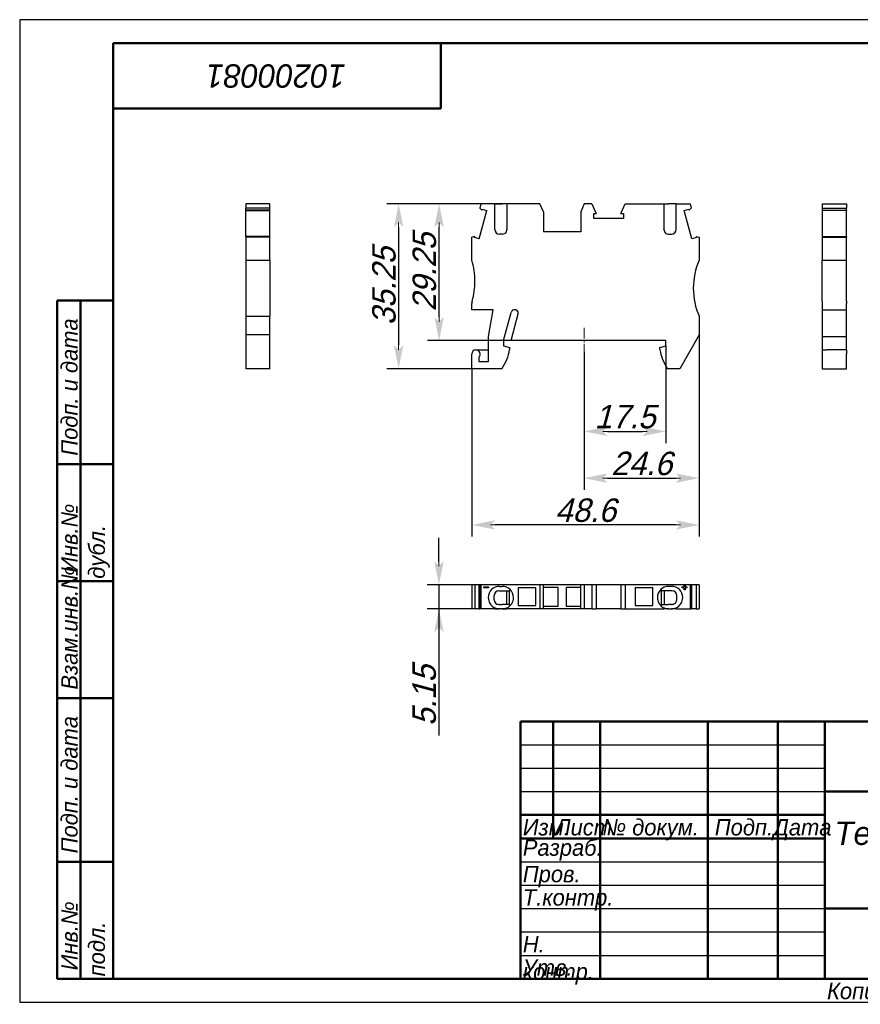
# Model space of a CAD drawing. Header units: millimetres. Extents: x 0 to 297, y 0 to 210.
# Tile 1 of 2: x 0 to 180, y 0 to 210. Entities that reach past the tile are written whole.
import ezdxf

# ---------------------------------------------------------------- set-up
doc = ezdxf.new("R2010")
doc.units = ezdxf.units.MM
doc.linetypes.add('CENTER2_per1_scale0.121435', pattern=[3.47, 2.313333, -0.385556, 0.385556, -0.385556])
doc.styles.add('TextStyle_1', font='T-FLEX Type A.TTF', dxfattribs={"oblique": 15, "height": 5})
doc.dimstyles.new('DIM_ST_1', dxfattribs={"dimtxt": 5, "dimasz": 5, "dimexe": 2.5, "dimexo": 0, "dimtad": 1, "dimrnd": 0.01, "dimdsep": 46, "dimtxsty": 'TextStyle_1', "dimblk": 'Arrow_3_C7_Status', "dimcen": 0.09, "dimclrd": 7, "dimclre": 7, "dimclrt": 7, "dimazin": 0, "dimtfac": 1, "dimtdec": 0, "dimtmove": 0, "dimatfit": 0, "dimldrblk": 'NONE', "dimfxl": 1, "dimtvp": 1, "dimtolj": 1, "dimarcsym": 0})
doc.dimstyles.new('DIM_ST_2', dxfattribs={"dimtxt": 5, "dimasz": 5, "dimexe": 2.5, "dimexo": 0, "dimtad": 1, "dimrnd": 0.01, "dimdsep": 46, "dimtxsty": 'TextStyle_1', "dimblk": 'Arrow_3_C7_Status', "dimcen": 0.09, "dimclrd": 7, "dimclre": 7, "dimclrt": 7, "dimazin": 0, "dimtfac": 1, "dimtdec": 0, "dimtmove": 0, "dimatfit": 0, "dimldrblk": 'NONE', "dimfxl": 1, "dimtvp": 1, "dimtolj": 1, "dimarcsym": 0})

# ---------------------------------------------------------------- blocks, each defined once
blk = doc.blocks.new('Arrow_3_C7_Status')
at = {"color": 7, "linetype": 'Continuous', "lineweight": 0}
blk.add_line((-1, 0), (-0.8, 0), dxfattribs=at)
at = {"color": 7}
blk.add_solid([(-1, -0.2), (0, 0), (-0.8, 0), (-1, 0.2)], dxfattribs=at)
blk = doc.blocks.new('*D5')
at = {"color": 7, "lineweight": -2}
for p, q in [((145.18, 142.6), (145.18, 99.5)), ((96.58, 135.4), (96.58, 99.5)), ((140.18, 102), (101.58, 102))]:
    blk.add_line(p, q, dxfattribs=at)
at = {"layer": 'Defpoints', "color": 0}
for p in [(145.18, 142.6), (96.58, 135.4), (96.58, 102)]:
    blk.add_point(p, dxfattribs=at)
at = {"color": 7, "lineweight": -2, "xscale": 5, "yscale": 5, "zscale": 5, "rotation": 180}
blk.add_blockref('Arrow_3_C7_Status', (96.58, 102), dxfattribs=at)
at = {"color": 7, "lineweight": -2, "xscale": 5, "yscale": 5, "zscale": 5}
blk.add_blockref('Arrow_3_C7_Status', (145.18, 102), dxfattribs=at)
at = {"color": 7, "insert": (120.88, 105.12), "char_height": 5, "attachment_point": 5, "style": 'TextStyle_1'}
blk.add_mtext('\\A1;48.6{\\H0.5x;\\S^ ;}', dxfattribs=at)
blk = doc.blocks.new('_None')
blk = doc.blocks.new('*D6')
at = {"color": 7, "lineweight": -2}
for p, q in [((145.18, 142.6), (145.18, 109.5)), ((120.58, 139.03), (120.58, 109.5)), ((125.58, 112), (140.18, 112))]:
    blk.add_line(p, q, dxfattribs=at)
at = {"layer": 'Defpoints', "color": 0}
for p in [(145.18, 142.6), (120.58, 139.03), (145.18, 112)]:
    blk.add_point(p, dxfattribs=at)
at = {"color": 7, "lineweight": -2, "xscale": 5, "yscale": 5, "zscale": 5, "rotation": 180}
blk.add_blockref('Arrow_3_C7_Status', (120.58, 112), dxfattribs=at)
at = {"color": 7, "lineweight": -2, "xscale": 5, "yscale": 5, "zscale": 5}
blk.add_blockref('Arrow_3_C7_Status', (145.18, 112), dxfattribs=at)
at = {"color": 7, "insert": (132.88, 115.12), "char_height": 5, "attachment_point": 5, "style": 'TextStyle_1'}
blk.add_mtext('\\A1;24.6{\\H0.5x;\\S^ ;}', dxfattribs=at)
blk = doc.blocks.new('*D7')
at = {"color": 7, "lineweight": -2}
for p, q in [((104.11, 170.65), (87.11, 170.65)), ((89.61, 146.4), (89.61, 165.65)), ((104.98, 141.4), (87.11, 141.4))]:
    blk.add_line(p, q, dxfattribs=at)
at = {"layer": 'Defpoints', "color": 0}
for p in [(89.61, 170.65), (104.11, 170.65), (104.98, 141.4)]:
    blk.add_point(p, dxfattribs=at)
at = {"color": 7, "lineweight": -2, "xscale": 5, "yscale": 5, "zscale": 5}
for p, rotation in [((89.61, 170.65), 89.99999999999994), ((89.61, 141.4), 269.9999999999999)]:
    blk.add_blockref('Arrow_3_C7_Status', p, dxfattribs=dict(at, rotation=rotation))
at = {"color": 7, "insert": (86.49, 156.03), "char_height": 5, "attachment_point": 5, "rotation": 90, "style": 'TextStyle_1'}
blk.add_mtext('\\A1;29.25{\\H0.5x;\\S^ ;}', dxfattribs=at)
blk = doc.blocks.new('*D8')
at = {"color": 7, "lineweight": -2}
for p, q in [((104.11, 170.65), (78.47, 170.65)), ((80.97, 165.65), (80.97, 140.4)), ((96.58, 135.4), (78.47, 135.4))]:
    blk.add_line(p, q, dxfattribs=at)
at = {"layer": 'Defpoints', "color": 0}
for p in [(104.11, 170.65), (80.97, 135.4), (96.58, 135.4)]:
    blk.add_point(p, dxfattribs=at)
at = {"color": 7, "lineweight": -2, "xscale": 5, "yscale": 5, "zscale": 5}
for p, rotation in [((80.97, 170.65), 89.99999999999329), ((80.97, 135.4), 269.9999999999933)]:
    blk.add_blockref('Arrow_3_C7_Status', p, dxfattribs=dict(at, rotation=rotation))
at = {"color": 7, "insert": (77.85, 153.03), "char_height": 5, "attachment_point": 5, "rotation": 90, "style": 'TextStyle_1'}
blk.add_mtext('\\A1;35.25{\\H0.5x;\\S^ ;}', dxfattribs=at)
blk = doc.blocks.new('*D9')
at = {"color": 7, "lineweight": -2}
for p, q in [((120.58, 139.03), (120.58, 119.5)), ((138.08, 140.3), (138.08, 119.5)), ((125.58, 122), (133.08, 122))]:
    blk.add_line(p, q, dxfattribs=at)
at = {"layer": 'Defpoints', "color": 0}
for p in [(120.58, 139.03), (138.08, 140.3), (138.08, 122)]:
    blk.add_point(p, dxfattribs=at)
at = {"color": 7, "lineweight": -2, "xscale": 5, "yscale": 5, "zscale": 5, "rotation": 180}
blk.add_blockref('Arrow_3_C7_Status', (120.58, 122), dxfattribs=at)
at = {"color": 7, "lineweight": -2, "xscale": 5, "yscale": 5, "zscale": 5}
blk.add_blockref('Arrow_3_C7_Status', (138.08, 122), dxfattribs=at)
at = {"color": 7, "insert": (129.33, 125.12), "char_height": 5, "attachment_point": 5, "style": 'TextStyle_1'}
blk.add_mtext('\\A1;17.5{\\H0.5x;\\S^ ;}', dxfattribs=at)
blk = doc.blocks.new('*D10')
at = {"color": 7, "lineweight": -2}
for p, q in [((89.58, 94.22), (89.58, 99.22)), ((104.86, 89.22), (87.08, 89.22)), ((89.58, 89.22), (89.58, 84.07)), ((104.11, 84.07), (87.08, 84.07)), ((89.58, 84.07), (89.58, 56.97)), ((89.58, 79.07), (89.58, 74.07))]:
    blk.add_line(p, q, dxfattribs=at)
at = {"layer": 'Defpoints', "color": 0}
for p in [(104.86, 89.22), (89.58, 84.07), (104.11, 84.07)]:
    blk.add_point(p, dxfattribs=at)
at = {"color": 7, "lineweight": -2, "xscale": 5, "yscale": 5, "zscale": 5}
for p, rotation in [((89.58, 89.22), 269.9999999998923), ((89.58, 84.07), 89.99999999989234)]:
    blk.add_blockref('Arrow_3_C7_Status', p, dxfattribs=dict(at, rotation=rotation))
at = {"color": 7, "insert": (86.46, 65.52), "char_height": 5, "attachment_point": 5, "rotation": 90, "style": 'TextStyle_1'}
blk.add_mtext('\\A1;5.15{\\H0.5x;\\S^ ;}', dxfattribs=at)
blk = doc.blocks.new('_FR1Страница_1')
at = {"color": 7, "linetype": 'Continuous', "lineweight": 25}
for p, q in [((0, 210), (0, 0)), ((297, 210), (0, 210)), ((107, 55), (172, 55)), ((107, 50), (172, 50)), ((107, 45), (172, 45)), ((107, 30), (172, 30)), ((107, 25), (172, 25)), ((107, 20), (172, 20)), ((107, 15), (172, 15)), ((107, 10), (172, 10)), ((0, 0), (297, 0))]:
    blk.add_line(p, q, dxfattribs=at)
at = {"color": 7, "linetype": 'Continuous', "lineweight": 50}
for p, q in [((20, 5), (20, 205)), ((20, 205), (292, 205)), ((90, 191), (90, 205)), ((20, 191), (90, 191)), ((8, 5), (8, 150)), ((8, 150), (20, 150)), ((13, 150), (13, 5)), ((8, 115), (20, 115)), ((8, 90), (20, 90)), ((20, 65), (8, 65)), ((107, 5), (107, 60)), ((107, 60), (292, 60)), ((114, 60), (114, 35)), ((124, 60), (124, 5)), ((147, 60), (147, 5)), ((162, 60), (162, 5)), ((172, 60), (172, 5)), ((172, 45), (292, 45)), ((107, 40), (172, 40)), ((107, 35), (172, 35)), ((8, 30), (20, 30)), ((172, 20), (292, 20)), ((20, 5), (8, 5)), ((292, 5), (20, 5))]:
    blk.add_line(p, q, dxfattribs=at)
at = {"color": 7}
for s, insert, char_height, width, attachment_point, rotation in [('\\pl0.5;{\\fT-FLEX Type A|b0|i1;\\l\\C250;10200081 \\P}', (55, 198), 5, 72.5, 5, 180), ('\\pl0.5;{\\fT-FLEX Type A|b0|i1;\\l\\C250; Подп. и дата\\P}', (8.875, 115), 3.5, 36.75, 1, 90), ('\\pl0.5;{\\fT-FLEX Type A|b0|i1;\\l\\C250;\\P}', (16.5, 132.5), 3.5, 36.75, 5, 90), ('\\pl0.5;{\\fT-FLEX Type A|b0|i1;\\l\\C250; Инв.№ дубл.\\P}', (8.875, 90), 3.5, 26.75, 1, 90), ('\\pl0.5;{\\fT-FLEX Type A|b0|i1;\\l\\C250;\\P}', (16.5, 102.5), 3.5, 26.75, 5, 90), ('\\pl0.5;{\\fT-FLEX Type A|b0|i1;\\l\\C250; Взам.инв.№\\P}', (8.875, 65), 3.5, 26.75, 1, 90), ('\\pl0.5;{\\fT-FLEX Type A|b0|i1;\\l\\C250;\\P}', (16.5, 77.5), 3.5, 26.75, 5, 90), ('\\pl0.5;{\\fT-FLEX Type A|b0|i1;\\l\\C250; Подп. и дата\\P}', (8.875, 30), 3.5, 36.75, 1, 90), ('\\pl0.5;{\\fT-FLEX Type A|b0|i1;\\l\\C250;\\P}', (16.5, 47.5), 3.5, 36.75, 5, 90), ('\\pl0.5;{\\fT-FLEX Type A|b0|i1;\\l\\C250; Инв.№ подл.\\P}', (8.875, 5), 3.5, 26.75, 1, 90), ('\\pl0.5;{\\fT-FLEX Type A|b0|i1;\\l\\C250;\\H0.857143x;\\P}', (16.5, 17.5), 3.5, 26.75, 5, 90)]:
    blk.add_mtext(s, dxfattribs=dict(at, insert=insert, char_height=char_height, width=width, attachment_point=attachment_point, rotation=rotation))
at = {"color": 7, "char_height": 3.5}
for s, insert, width, attachment_point in [('{\\fT-FLEX Type A|b0|i1;\\l\\C250;\\P}', (110.5, 59.125), 8.75, 2), ('{\\fT-FLEX Type A|b0|i1;\\l\\C250;\\P}', (114, 59.125), 11.75, 1), ('{\\fT-FLEX Type A|b0|i1;\\l\\C250; \\P}', (124, 59.125), 24.75, 1), ('{\\fT-FLEX Type A|b0|i1;\\l\\C250;\\P}', (162, 59.125), 11.75, 1), ('{\\fT-FLEX Type A|b0|i1;\\l\\C250;\\fT-FLEX Type A|b0|i0;\\P}', (110.5, 54.125), 8.75, 2), ('{\\fT-FLEX Type A|b0|i1;\\l\\C250;\\P}', (114, 54.125), 11.75, 1), ('{\\fT-FLEX Type A|b0|i1;\\l\\C250; \\P}', (124, 54.125), 24.75, 1), ('{\\fT-FLEX Type A|b0|i1;\\l\\C250;\\P}', (162, 54.125), 11.75, 1), ('{\\fT-FLEX Type A|b0|i1;\\l\\C250;\\P}', (110.5, 49.125), 8.75, 2), ('{\\fT-FLEX Type A|b0|i1;\\l\\C250;\\P}', (114, 49.125), 11.75, 1), ('{\\fT-FLEX Type A|b0|i1;\\l\\C250; \\P}', (124, 49.125), 24.75, 1), ('{\\fT-FLEX Type A|b0|i1;\\l\\C250;\\P}', (162, 49.125), 11.75, 1), ('{\\fT-FLEX Type A|b0|i1;\\l\\C250; \\P}', (110.5, 44.125), 8.75, 2), ('{\\fT-FLEX Type A|b0|i1;\\l\\C250;\\P}', (114, 44.125), 11.75, 1), ('{\\fT-FLEX Type A|b0|i1;\\l\\C250; \\P}', (124, 44.125), 24.75, 1), ('{\\fT-FLEX Type A|b0|i1;\\l\\C250;\\P}', (162, 44.125), 11.75, 1), ('\\pl0.5;{\\fT-FLEX Type A|b0|i1;\\l\\C250;Изм.\\H0.857143x;\\P}', (107, 39.125), 8.75, 1), ('\\pl0.5;{\\fT-FLEX Type A|b0|i1;\\l\\C250;Лист\\fT-FLEX Type A|b0|i0;\\H0.857143x;\\P}', (114, 39.125), 11.75, 1), ('\\pl0.5;{\\fT-FLEX Type A|b0|i1;\\l\\C250;№ докум.\\P}', (124, 39.125), 24.75, 1), ('\\pl0.5;{\\fT-FLEX Type A|b0|i1;\\l\\C250;Подп.\\P}', (154.5, 39.125), 16.75, 2), ('\\pl0.5;{\\fT-FLEX Type A|b0|i1;\\l\\C250;Дата\\fT-FLEX Type A|b0|i0;\\H0.857143x;\\P}', (167, 39.125), 11.75, 2), ('\\pl0.5;{\\fT-FLEX Type A|b0|i1;\\l\\C250;Разраб.\\P}', (107, 32.5), 18.75, 4), ('\\pl0.5;{\\fT-FLEX Type A|b0|i1;\\l\\C250;\\P}', (124, 34.125), 24.75, 1), ('\\pl0.5;{\\fT-FLEX Type A|b0|i1;\\l\\C250;\\H0.857143x;\\P}', (162, 34.125), 11.75, 1), ('\\pl0.5;{\\fT-FLEX Type A|b0|i1;\\l\\C250;Пров.\\P}', (107, 29.125), 18.75, 1), ('\\pl0.5;{\\fT-FLEX Type A|b0|i1;\\l\\C250;\\P}', (124, 29.125), 24.75, 1), ('\\pl0.5;{\\fT-FLEX Type A|b0|i1;\\l\\C250;\\P}', (162, 29.125), 11.75, 1), ('\\pl0.5;{\\fT-FLEX Type A|b0|i1;\\l\\C250;Т.контр.\\P}', (107, 24.125), 18.75, 1), ('\\pl0.5;{\\fT-FLEX Type A|b0|i1;\\l\\C250;\\P}', (124, 24.125), 24.75, 1), ('\\pl0.5;{\\fT-FLEX Type A|b0|i1;\\l\\C250;\\H0.857143x;\\P}', (162, 24.125), 11.75, 1), ('\\pl0.5;{\\fT-FLEX Type A|b0|i1;\\l\\C250;\\P}', (107, 19.125), 18.75, 1), ('\\pl0.5;{\\fT-FLEX Type A|b0|i1;\\l\\C250;\\P}', (124, 19.125), 24.75, 1), ('\\pl0.5;{\\fT-FLEX Type A|b0|i1;\\l\\C250;\\P}', (162, 19.125), 11.75, 1), ('\\pl0.5;{\\fT-FLEX Type A|b0|i1;\\l\\C250;Н. контр.\\P}', (107, 14.125), 18.75, 1), ('\\pl0.5;{\\fT-FLEX Type A|b0|i1;\\l\\C250;\\P}', (124, 14.125), 24.75, 1), ('\\pl0.5;{\\fT-FLEX Type A|b0|i1;\\l\\C250;\\H0.857143x;\\P}', (162, 14.125), 11.75, 1), ('\\pl0.5;{\\fT-FLEX Type A|b0|i1;\\l\\C250;Утв.\\P}', (107, 9.125), 18.75, 1), ('\\pl0.5;{\\fT-FLEX Type A|b0|i1;\\l\\C250;\\P}', (124, 9.125), 24.75, 1), ('\\pl0.5;{\\fT-FLEX Type A|b0|i1;\\l\\C250;\\H0.857143x;\\P}', (162, 9.125), 11.75, 1), ('\\pl0.5;{\\fT-FLEX Type A|b0|i1;\\l\\C250;Копировал\\P}', (172, 4.125), 23.566, 1)]:
    blk.add_mtext(s, dxfattribs=dict(at, insert=insert, width=width, attachment_point=attachment_point))
at = {"color": 7, "insert": (207, 32.5), "char_height": 5, "width": 72.5, "attachment_point": 5, "line_spacing_factor": 0.69}
blk.add_mtext('\\pl0.5;{\\fT-FLEX Type A|b0|i1;\\l\\C250;Технический чертеж КНЗ 2,5-2-Д/П-Л\\P}', dxfattribs=at)
blk = doc.blocks.new('Страница_1')
at = {"color": 7, "linetype": 'Continuous', "lineweight": 30}
for p, q in [((48.31, 170.651), (48.31, 169.688)), ((53.46, 170.651), (48.31, 170.651)), ((53.46, 169.688), (53.46, 170.651)), ((98.544, 170.651), (98.286, 169.688)), ((101.509, 170.651), (98.544, 170.651)), ((101.509, 165.151), (101.509, 170.651)), ((101.538, 170.651), (102.509, 170.651)), ((102.509, 170.651), (103.109, 170.651)), ((104.08, 170.651), (103.109, 170.651)), ((111.166, 170.651), (104.109, 170.651)), ((104.109, 170.651), (104.109, 165.151)), ((111.884, 168.951), (111.166, 170.651)), ((120.603, 170.651), (119.884, 168.951)), ((122.275, 170.651), (120.603, 170.651)), ((122.275, 170.651), (123.2, 168.546)), ((128.469, 168.546), (129.394, 170.651)), ((129.394, 170.651), (137.659, 170.651)), ((137.659, 170.651), (137.659, 165.151)), ((137.688, 170.651), (138.659, 170.651)), ((139.259, 170.651), (138.659, 170.651)), ((140.23, 170.651), (139.259, 170.651)), ((140.259, 170.651), (143.224, 170.651)), ((140.259, 165.151), (140.259, 170.651)), ((143.224, 170.651), (143.482, 169.688)), ((171.489, 170.651), (171.489, 169.688)), ((171.489, 170.651), (176.639, 170.651)), ((176.639, 170.651), (176.639, 169.688)), ((48.31, 169.255), (48.31, 169.688)), ((53.46, 169.688), (48.31, 169.688)), ((53.46, 169.255), (48.31, 169.255)), ((48.31, 169.241), (48.31, 169.251)), ((48.31, 163.676), (48.31, 169.241)), ((48.31, 169.241), (53.46, 169.241)), ((53.46, 169.255), (53.46, 169.688)), ((53.46, 169.241), (53.46, 169.251)), ((53.46, 163.676), (53.46, 169.241)), ((98.186, 163.132), (99.823, 169.241)), ((98.719, 169.255), (98.286, 169.688)), ((98.719, 169.255), (98.79, 169.518)), ((98.79, 169.518), (99.823, 169.241)), ((111.884, 168.951), (111.884, 164.651)), ((119.884, 168.951), (119.884, 164.651)), ((122.672, 167.476), (122.672, 168.546)), ((122.672, 168.546), (123.2, 168.546)), ((128.469, 168.546), (128.997, 168.546)), ((128.997, 168.546), (128.997, 167.476)), ((141.945, 169.241), (142.979, 169.518)), ((143.582, 163.132), (141.945, 169.241)), ((142.979, 169.518), (143.049, 169.255)), ((143.049, 169.255), (143.482, 169.688)), ((171.489, 169.688), (176.639, 169.688)), ((171.489, 169.688), (171.489, 169.255)), ((171.489, 169.255), (176.639, 169.255)), ((171.489, 169.251), (171.489, 169.241)), ((171.489, 169.241), (171.489, 163.676)), ((176.639, 169.241), (171.489, 169.241)), ((176.639, 169.255), (176.639, 169.688)), ((176.639, 169.251), (176.639, 169.241)), ((176.639, 163.676), (176.639, 169.241)), ((128.997, 167.476), (122.672, 167.476)), ((104.102, 165.029), (104.109, 165.151)), ((119.884, 164.651), (111.884, 164.651)), ((137.667, 165.029), (137.659, 165.151)), ((53.46, 163.672), (48.31, 163.672)), ((48.31, 163.672), (48.31, 163.501)), ((48.31, 163.501), (48.31, 158.601)), ((53.46, 163.501), (48.31, 163.501)), ((53.46, 163.501), (53.46, 163.672)), ((53.46, 158.601), (53.46, 163.501)), ((97.223, 163.672), (96.584, 163.501)), ((96.584, 158.601), (96.584, 163.501)), ((97.153, 163.409), (97.223, 163.672)), ((98.186, 163.132), (97.153, 163.409)), ((103.109, 164.151), (102.509, 164.151)), ((138.659, 164.151), (139.259, 164.151)), ((144.616, 163.409), (143.582, 163.132)), ((144.545, 163.672), (145.184, 163.501)), ((144.545, 163.672), (144.616, 163.409)), ((145.184, 163.501), (145.184, 158.601)), ((171.489, 163.672), (171.489, 163.501)), ((171.489, 163.672), (176.639, 163.672)), ((171.489, 163.501), (171.489, 158.601)), ((171.489, 163.501), (176.639, 163.501)), ((176.639, 163.672), (176.639, 163.501)), ((176.639, 158.601), (176.639, 163.501)), ((48.31, 158.601), (48.31, 152.601)), ((48.31, 158.601), (53.46, 158.601)), ((53.46, 158.601), (53.46, 152.601)), ((171.489, 154.101), (171.489, 158.601)), ((171.489, 158.601), (176.639, 158.601)), ((176.639, 154.101), (176.639, 158.601)), ((171.489, 149.868), (171.489, 154.101)), ((176.639, 149.868), (176.639, 154.101)), ((48.31, 152.601), (48.31, 146.601)), ((53.46, 152.601), (53.46, 146.601)), ((171.489, 149.868), (171.489, 149.303)), ((176.639, 149.868), (176.639, 149.303)), ((96.584, 148.001), (96.584, 149.303)), ((101.196, 148.001), (96.584, 148.001)), ((100.184, 142.262), (101.196, 148.001)), ((103.384, 141.401), (104.994, 147.408)), ((171.489, 149.303), (171.489, 148.001)), ((171.489, 148.001), (176.639, 148.001)), ((171.489, 148.001), (171.489, 142.262)), ((176.639, 148.001), (176.639, 149.303)), ((176.639, 142.262), (176.639, 148.001)), ((48.31, 146.601), (48.31, 142.601)), ((48.31, 146.601), (53.46, 146.601)), ((53.46, 142.601), (53.46, 146.601)), ((104.984, 141.401), (106.513, 147.104)), ((106.513, 147.104), (106.536, 147.286)), ((145.184, 146.601), (145.184, 142.601)), ((53.46, 142.601), (48.31, 142.601)), ((48.31, 142.601), (48.31, 135.401)), ((53.46, 135.401), (53.46, 142.601)), ((100.184, 136.901), (100.184, 142.262)), ((103.384, 141.401), (103.384, 140.301)), ((138.084, 141.401), (104.984, 141.401)), ((138.084, 140.301), (138.084, 141.401)), ((145.184, 142.601), (141.041, 135.401)), ((171.489, 142.262), (176.639, 142.262)), ((171.489, 142.262), (171.489, 139.401)), ((176.639, 139.405), (176.639, 142.262)), ((97.484, 139.401), (100.184, 139.401)), ((103.384, 140.301), (104.684, 139.952)), ((104.684, 139.952), (104.684, 139.501)), ((136.784, 139.952), (138.084, 140.301)), ((136.784, 139.501), (136.784, 139.952)), ((171.489, 139.401), (171.489, 138.501)), ((171.489, 139.401), (172.489, 139.401)), ((176.639, 139.401), (172.491, 139.401)), ((176.639, 139.401), (176.639, 138.501)), ((96.584, 135.401), (96.584, 138.501)), ((98.084, 137.83), (98.084, 136.901)), ((98.084, 136.901), (100.184, 136.901)), ((171.489, 138.501), (171.489, 135.401)), ((176.639, 135.401), (176.639, 138.501)), ((53.46, 135.401), (48.31, 135.401)), ((103.025, 135.401), (96.584, 135.401)), ((141.041, 135.401), (138.443, 135.401)), ((171.489, 135.401), (176.639, 135.401)), ((96.584, 89.217), (96.584, 84.067)), ((97.223, 89.217), (96.584, 89.217)), ((97.223, 89.217), (97.223, 84.067)), ((98.186, 89.217), (97.227, 89.217)), ((98.282, 89.217), (98.186, 89.217)), ((98.186, 84.067), (98.186, 89.217)), ((98.544, 89.217), (98.286, 89.217)), ((98.286, 89.217), (98.286, 84.067)), ((98.544, 89.217), (98.544, 84.067)), ((111.166, 89.217), (98.544, 89.217)), ((99.194, 88.737), (100.194, 88.737)), ((99.194, 88.537), (99.194, 88.737)), ((100.194, 88.537), (99.194, 88.537)), ((100.194, 88.737), (100.194, 88.537)), ((102.509, 88.867), (103.109, 88.867)), ((106.484, 88.567), (106.484, 84.767)), ((110.284, 88.567), (106.484, 88.567)), ((110.284, 84.767), (110.284, 88.567)), ((111.166, 89.217), (111.166, 84.067)), ((111.884, 89.217), (111.166, 89.217)), ((111.884, 84.067), (111.884, 89.217)), ((119.884, 89.217), (111.884, 89.217)), ((115.034, 88.642), (111.884, 88.642)), ((115.034, 84.642), (115.034, 88.642)), ((116.734, 88.642), (116.734, 84.642)), ((119.884, 88.642), (116.734, 88.642)), ((119.884, 84.067), (119.884, 89.217)), ((120.603, 89.217), (119.884, 89.217)), ((120.603, 89.217), (120.603, 84.067)), ((122.275, 89.217), (120.603, 89.217)), ((122.275, 89.217), (122.275, 84.067)), ((123.2, 89.217), (122.275, 89.217)), ((123.2, 89.217), (123.2, 84.067)), ((128.465, 89.217), (123.204, 89.217)), ((129.394, 89.217), (128.469, 89.217)), ((128.469, 89.217), (128.469, 84.067)), ((143.224, 89.217), (129.394, 89.217)), ((129.394, 89.217), (129.394, 84.067)), ((131.484, 88.567), (131.484, 84.767)), ((135.284, 88.567), (131.484, 88.567)), ((135.284, 84.767), (135.284, 88.567)), ((139.259, 88.867), (138.659, 88.867)), ((141.574, 88.537), (141.574, 88.737)), ((141.574, 88.737), (141.974, 88.737)), ((141.974, 88.537), (141.574, 88.537)), ((141.974, 88.737), (141.974, 89.137)), ((141.974, 89.137), (142.174, 89.137)), ((141.974, 88.137), (141.974, 88.537)), ((142.174, 89.137), (142.174, 88.737)), ((142.174, 88.737), (142.574, 88.737)), ((142.174, 88.537), (142.174, 88.137)), ((142.574, 88.537), (142.174, 88.537)), ((142.574, 88.737), (142.574, 88.537)), ((143.224, 89.217), (143.224, 84.067)), ((143.482, 89.217), (143.224, 89.217)), ((143.482, 89.217), (143.482, 84.067)), ((143.582, 89.217), (143.486, 89.217)), ((144.541, 89.217), (143.582, 89.217)), ((143.582, 84.067), (143.582, 89.217)), ((145.184, 89.217), (144.545, 89.217)), ((144.545, 89.217), (144.545, 84.067)), ((145.184, 89.217), (145.184, 84.067)), ((101.384, 86.467), (101.384, 86.917)), ((101.384, 86.017), (101.384, 86.467)), ((102.384, 87.917), (102.509, 87.917)), ((102.509, 87.917), (103.109, 87.917)), ((103.109, 87.917), (104.659, 87.917)), ((104.034, 87.917), (104.034, 85.017)), ((104.797, 88.173), (104.659, 88.069)), ((104.659, 84.865), (104.659, 88.069)), ((136.971, 88.173), (137.109, 88.069)), ((137.109, 84.865), (137.109, 88.069)), ((138.659, 87.917), (137.109, 87.917)), ((137.734, 87.917), (137.734, 85.017)), ((139.259, 87.917), (138.659, 87.917)), ((139.384, 87.917), (139.259, 87.917)), ((140.384, 86.467), (140.384, 86.917)), ((140.384, 86.017), (140.384, 86.467)), ((142.174, 88.137), (141.974, 88.137)), ((101.509, 84.067), (101.509, 84.285)), ((102.509, 85.017), (102.384, 85.017)), ((102.509, 85.017), (103.109, 85.017)), ((104.659, 85.017), (103.109, 85.017)), ((104.109, 84.285), (104.102, 84.282)), ((104.109, 84.067), (104.109, 84.285)), ((104.797, 84.761), (104.659, 84.865)), ((106.484, 84.767), (110.284, 84.767)), ((111.884, 84.642), (115.034, 84.642)), ((116.734, 84.642), (119.884, 84.642)), ((131.484, 84.767), (135.284, 84.767)), ((136.971, 84.761), (137.109, 84.865)), ((137.109, 85.017), (138.659, 85.017)), ((137.659, 84.067), (137.659, 84.285)), ((137.659, 84.285), (137.667, 84.282)), ((139.259, 85.017), (138.659, 85.017)), ((139.259, 85.017), (139.384, 85.017)), ((140.259, 84.067), (140.259, 84.285)), ((97.223, 84.067), (96.584, 84.067)), ((98.186, 84.067), (97.227, 84.067)), ((98.186, 84.067), (98.282, 84.067)), ((98.544, 84.067), (98.286, 84.067)), ((101.509, 84.067), (98.544, 84.067)), ((101.509, 84.067), (102.509, 84.067)), ((103.109, 84.067), (102.509, 84.067)), ((103.109, 84.067), (104.102, 84.067)), ((104.102, 84.067), (104.109, 84.067)), ((111.166, 84.067), (104.109, 84.067)), ((111.884, 84.067), (111.166, 84.067)), ((119.884, 84.067), (111.884, 84.067)), ((120.603, 84.067), (119.884, 84.067)), ((122.275, 84.067), (120.603, 84.067)), ((122.275, 84.067), (123.2, 84.067)), ((128.465, 84.067), (123.204, 84.067)), ((128.469, 84.067), (129.394, 84.067)), ((129.394, 84.067), (137.659, 84.067)), ((137.667, 84.067), (137.659, 84.067)), ((138.659, 84.067), (137.667, 84.067)), ((138.659, 84.067), (139.259, 84.067)), ((140.259, 84.067), (139.259, 84.067)), ((140.259, 84.067), (143.224, 84.067)), ((143.224, 84.067), (143.482, 84.067)), ((143.582, 84.067), (143.486, 84.067)), ((144.541, 84.067), (143.582, 84.067)), ((144.545, 84.067), (145.184, 84.067))]:
    blk.add_line(p, q, dxfattribs=at)
at = {"color": 7, "linetype": 'CENTER2_per1_scale0.121435', "lineweight": 15}
blk.add_line((120.584, 144.162), (120.584, 137.359), dxfattribs=at)
blk.add_line((120.584, 144.162), (120.584, 137.359), dxfattribs=at)
at = {"color": 7, "linetype": 'Continuous', "lineweight": 30}
for centre, radius, start, end in [((102.509, 165.151), 1, 180, 270), ((103.109, 165.151), 1, 270, 353), ((138.659, 165.151), 1, 187, 270), ((139.259, 165.151), 1, 270, 0), ((82.275, 154.101), 15, 360, 17.4576), ((158.932, 152.601), 15, 156.42182, 180), ((82.275, 154.101), 15, 343.60896, 0), ((158.932, 152.601), 15, 180, 203.57818), ((98.584, 149.303), 2, 163.60896, 180), ((105.767, 147.201), 0.8, 73.31672, 165), ((105.836, 147.286), 0.7, 0.00001, 76.79952), ((97.484, 138.501), 0.9, 0.00001, 180), ((95.29, 140.916), 9.5, 324.50968, 351.4318), ((146.178, 140.916), 9.5, 188.5682, 215.49032), ((97.484, 138.501), 0.9, 311.81031, 360), ((102.509, 86.467), 2.4, 90, 180), ((103.109, 86.467), 2.4, 360, 90), ((138.659, 86.467), 2.4, 90, 179.99999), ((139.259, 86.467), 2.4, 360, 90), ((102.509, 86.467), 2.4, 180, 245.37568), ((102.384, 86.917), 1, 90, 179.99999), ((103.109, 86.467), 2.4, 294.62432, 360), ((138.659, 86.467), 2.4, 180, 245.37568), ((139.384, 86.917), 1, 360, 90), ((139.259, 86.467), 2.4, 294.62432, 360), ((102.384, 86.017), 1, 180, 270), ((102.509, 86.467), 2.4, 245.37568, 270), ((103.109, 86.467), 2.4, 270, 294.4287), ((138.659, 86.467), 2.4, 245.57131, 270), ((139.259, 86.467), 2.4, 270, 294.62432), ((139.384, 86.017), 1, 270, 0.00001)]:
    blk.add_arc(centre, radius, start, end, dxfattribs=at)
blk.add_blockref('_FR1Страница_1', (0, 0))
for base, p1, p2, angle, dimstyle, picture, middle in [((80.974, 135.401), (104.109, 170.651), (96.584, 135.401), 270, 'DIM_ST_1', '*D8', (80.974, 153.026)), ((89.614, 170.651), (104.984, 141.401), (104.109, 170.651), 90, 'DIM_ST_1', '*D7', (89.614, 156.026)), ((96.584, 101.996), (145.184, 142.601), (96.584, 135.401), 180, 'DIM_ST_1', '*D5', (120.884, 101.996)), ((89.584, 84.067), (104.855, 89.217), (104.109, 84.067), 270, 'DIM_ST_2', '*D10', (89.584, 65.519))]:
    dim = blk.add_linear_dim(base=base, p1=p1, p2=p2, angle=angle, text='<>{\\H0.5x;\\S^ ;}', dimstyle=dimstyle)
    dim.commit()
    dim.dimension.update_dxf_attribs({"geometry": picture, "text_midpoint": middle, "dimtype": 160})
for base, p2, picture, middle in [((145.184, 111.996), (145.184, 142.601), '*D6', (132.884, 111.996)), ((138.084, 121.996), (138.084, 140.301), '*D9', (129.334, 121.996))]:
    dim = blk.add_linear_dim(base=base, p1=(120.584, 139.026), p2=p2, text='<>{\\H0.5x;\\S^ ;}', dimstyle='DIM_ST_1')
    dim.commit()
    dim.dimension.update_dxf_attribs({"geometry": picture, "text_midpoint": middle, "dimtype": 160})

msp = doc.modelspace()

# ---------------------------------------------------------------- block references
msp.add_blockref('Страница_1', (0, 0))

doc.saveas('drawing.dxf')
